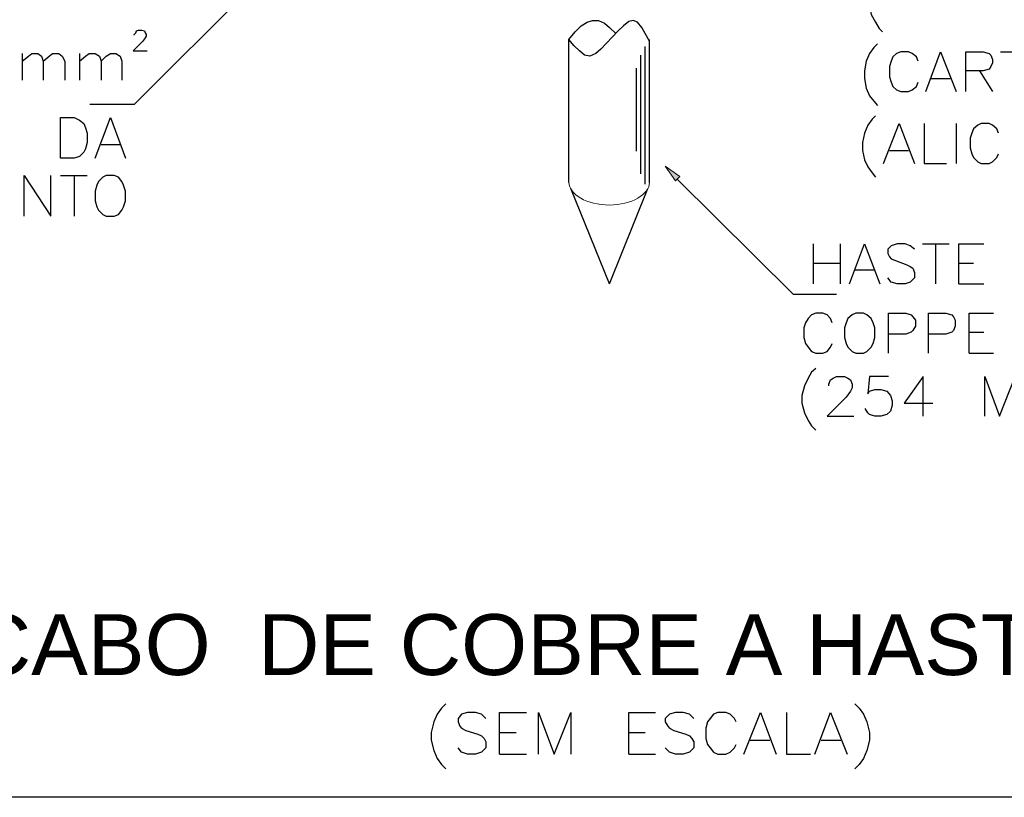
# Model space of a CAD drawing. Header units: millimetres. Extents: x 4477830 to 4478275, y -30323838 to -30323445.
# Tile 20 of 124: x 4477872 to 4477879, y -30323612 to -30323607. Entities that reach past the tile are written whole.
import ezdxf

# ---------------------------------------------------------------- set-up
doc = ezdxf.new("R2010")
doc.units = ezdxf.units.MM
doc.styles.add('textstyle3', font='arial.ttf')

msp = doc.modelspace()

# ---------------------------------------------------------------- hatches: boundary and pattern name
at = {"transparency": 33554560}
msp.add_hatch(color=8, dxfattribs=at).paths.add_polyline_path([(4477876.5267, -30323608.048), (4477876.5558, -30323608.0188), (4477876.4567, -30323607.9489)], flags=0)

# ---------------------------------------------------------------- linework, layer by layer
at = {"color": 18, "true_color": 0x000000}
msp.add_lwpolyline([(4477866.7772, -30323601.6805), (4477885.0457, -30323601.6805), (4477885.0457, -30323612.1997), (4477866.7772, -30323612.1997)], close=True, dxfattribs=at)
at = {"color": 18, "lineweight": 25, "true_color": 0x000000, "flags": 128}
for points in [[(4477877.9203, -30323606.6311), (4477877.8969, -30323606.6602), (4477877.8736, -30323606.6952), (4477877.8445, -30323606.7477), (4477877.8328, -30323606.8118), (4477877.8328, -30323606.8643), (4477877.8445, -30323606.9284), (4477877.8736, -30323606.9809), (4477877.8969, -30323607.0217), (4477877.9203, -30323607.0451)], [(4477872.8823, -30323607.0684), (4477872.8823, -30323607.0626), (4477872.8939, -30323607.0509), (4477872.8998, -30323607.0392), (4477872.9114, -30323607.0334), (4477872.9348, -30323607.0334), (4477872.9523, -30323607.0392), (4477872.9581, -30323607.0509), (4477872.9639, -30323607.0626), (4477872.9639, -30323607.0742), (4477872.9581, -30323607.0859), (4477872.9406, -30323607.1092), (4477872.8765, -30323607.1733), (4477872.9697, -30323607.1733)], [(4477877.8853, -30323607.1267), (4477877.862, -30323607.15), (4477877.8328, -30323607.1908), (4477877.8095, -30323607.2433), (4477877.7978, -30323607.3075), (4477877.7978, -30323607.3599), (4477877.8095, -30323607.4241), (4477877.8328, -30323607.4766), (4477877.862, -30323607.5115), (4477877.8853, -30323607.5407)], [(4477872.1301, -30323607.1908), (4477872.1301, -30323607.3716)], [(4477872.1301, -30323607.2433), (4477872.1709, -30323607.2083), (4477872.1942, -30323607.1908), (4477872.235, -30323607.1908), (4477872.2584, -30323607.2083), (4477872.27, -30323607.2433), (4477872.27, -30323607.3716)], [(4477872.27, -30323607.2433), (4477872.3108, -30323607.2083), (4477872.3342, -30323607.1908), (4477872.375, -30323607.1908), (4477872.3983, -30323607.2083), (4477872.4158, -30323607.2433), (4477872.4158, -30323607.3716)], [(4477872.5149, -30323607.1908), (4477872.5149, -30323607.3716)], [(4477872.5149, -30323607.2433), (4477872.5557, -30323607.2083), (4477872.5791, -30323607.1908), (4477872.6199, -30323607.1908), (4477872.649, -30323607.2083), (4477872.6607, -30323607.2433), (4477872.6607, -30323607.3716)], [(4477872.6607, -30323607.2433), (4477872.6957, -30323607.2083), (4477872.7248, -30323607.1908), (4477872.7598, -30323607.1908), (4477872.789, -30323607.2083), (4477872.8006, -30323607.2433), (4477872.8006, -30323607.3716)], [(4477878.1593, -30323607.2433), (4477878.1477, -30323607.2142), (4477878.1185, -30323607.1908), (4477878.0952, -30323607.1792), (4477878.0427, -30323607.1792), (4477878.0136, -30323607.1908), (4477877.9902, -30323607.2142), (4477877.9786, -30323607.2433), (4477877.9669, -30323607.2783), (4477877.9669, -30323607.3483), (4477877.9786, -30323607.3833), (4477877.9902, -30323607.4124), (4477878.0136, -30323607.4357), (4477878.0427, -30323607.4474), (4477878.0952, -30323607.4474), (4477878.1185, -30323607.4357), (4477878.1477, -30323607.4124), (4477878.1593, -30323607.3833)], [(4477878.2118, -30323607.4474), (4477878.3109, -30323607.1792), (4477878.4159, -30323607.4474)], [(4477878.48, -30323607.4474), (4477878.48, -30323607.1792), (4477878.5967, -30323607.1792), (4477878.6375, -30323607.1908), (4477878.6491, -30323607.2025), (4477878.6608, -30323607.2317), (4477878.6608, -30323607.255), (4477878.6491, -30323607.2783), (4477878.6375, -30323607.2958), (4477878.5967, -30323607.3075), (4477878.48, -30323607.3075)], [(4477878.7133, -30323607.1792), (4477878.894, -30323607.1792)], [(4477878.2468, -30323607.3599), (4477878.3751, -30323607.3599)], [(4477878.5733, -30323607.3075), (4477878.6608, -30323607.4474)], [(4477872.3866, -30323607.8964), (4477872.3866, -30323607.6223), (4477872.4799, -30323607.6223), (4477872.5149, -30323607.6398), (4477872.5441, -30323607.6632), (4477872.5557, -30323607.6923), (4477872.5674, -30323607.7273), (4477872.5674, -30323607.7914), (4477872.5557, -30323607.8323), (4477872.5441, -30323607.8556), (4477872.5149, -30323607.8847), (4477872.4799, -30323607.8964), (4477872.3866, -30323607.8964)], [(4477872.6199, -30323607.8964), (4477872.7248, -30323607.6223), (4477872.824, -30323607.8964)], [(4477877.8736, -30323607.6107), (4477877.8503, -30323607.634), (4477877.8211, -30323607.6748), (4477877.7978, -30323607.7273), (4477877.7862, -30323607.7914), (4477877.7862, -30323607.8439), (4477877.7978, -30323607.9081), (4477877.8211, -30323607.9547), (4477877.8503, -30323607.9955), (4477877.8736, -30323608.0247)], [(4477877.9261, -30323607.9314), (4477878.0311, -30323607.6632), (4477878.136, -30323607.9314)], [(4477878.2002, -30323607.6632), (4477878.2002, -30323607.9314), (4477878.3518, -30323607.9314)], [(4477878.4159, -30323607.6632), (4477878.4159, -30323607.9314)], [(4477878.7016, -30323607.7273), (4477878.69, -30323607.6981), (4477878.6608, -30323607.6748), (4477878.6375, -30323607.6632), (4477878.585, -30323607.6632), (4477878.5617, -30323607.6748), (4477878.5325, -30323607.6981), (4477878.5209, -30323607.7273), (4477878.5092, -30323607.7623), (4477878.5092, -30323607.8264), (4477878.5209, -30323607.8672), (4477878.5325, -30323607.8906), (4477878.5617, -30323607.9197), (4477878.585, -30323607.9314), (4477878.6375, -30323607.9314), (4477878.6608, -30323607.9197), (4477878.69, -30323607.8906), (4477878.7016, -30323607.8672)], [(4477872.6607, -30323607.8031), (4477872.789, -30323607.8031)], [(4477877.9669, -30323607.8439), (4477878.0952, -30323607.8439)], [(4477872.1417, -30323608.2871), (4477872.1417, -30323608.013), (4477872.3225, -30323608.2871), (4477872.3225, -30323608.013)], [(4477872.3866, -30323608.013), (4477872.5674, -30323608.013)], [(4477872.4799, -30323608.013), (4477872.4799, -30323608.2871)], [(4477872.6957, -30323608.013), (4477872.6724, -30323608.0247), (4477872.6432, -30323608.0538), (4477872.6315, -30323608.0772), (4477872.6199, -30323608.118), (4477872.6199, -30323608.1821), (4477872.6315, -30323608.2229), (4477872.6432, -30323608.2463), (4477872.6724, -30323608.2754), (4477872.6957, -30323608.2871), (4477872.7482, -30323608.2871), (4477872.7773, -30323608.2754), (4477872.8006, -30323608.2463), (4477872.8123, -30323608.2229), (4477872.824, -30323608.1821), (4477872.824, -30323608.118), (4477872.8123, -30323608.0772), (4477872.8006, -30323608.0538), (4477872.7773, -30323608.0247), (4477872.7482, -30323608.013), (4477872.6957, -30323608.013)], [(4477877.4538, -30323608.4737), (4477877.4538, -30323608.7419)], [(4477877.6345, -30323608.4737), (4477877.6345, -30323608.7419)], [(4477877.6987, -30323608.7419), (4477877.7978, -30323608.4737), (4477877.9028, -30323608.7419)], [(4477878.136, -30323608.5086), (4477878.1069, -30323608.4853), (4477878.0719, -30323608.4737), (4477878.0194, -30323608.4737), (4477877.9786, -30323608.4853), (4477877.9553, -30323608.5086), (4477877.9553, -30323608.5378), (4477877.9669, -30323608.5611), (4477877.9786, -30323608.5728), (4477878.0077, -30323608.5845), (4477878.0835, -30323608.6136), (4477878.1069, -30323608.6253), (4477878.1244, -30323608.6369), (4477878.136, -30323608.6661), (4477878.136, -30323608.7011), (4477878.1069, -30323608.7302), (4477878.0719, -30323608.7419), (4477878.0194, -30323608.7419), (4477877.9786, -30323608.7302), (4477877.9553, -30323608.7011)], [(4477878.1885, -30323608.4737), (4477878.3693, -30323608.4737)], [(4477878.276, -30323608.4737), (4477878.276, -30323608.7419)], [(4477878.4334, -30323608.7419), (4477878.4334, -30323608.4737), (4477878.6025, -30323608.4737)], [(4477877.4538, -30323608.6019), (4477877.6345, -30323608.6019)], [(4477878.4334, -30323608.6019), (4477878.5325, -30323608.6019)], [(4477877.7337, -30323608.6486), (4477877.862, -30323608.6486)], [(4477878.4334, -30323608.7419), (4477878.6025, -30323608.7419)], [(4477877.5821, -30323609.0043), (4477877.5704, -30323608.9751), (4477877.5471, -30323608.9518), (4477877.5179, -30323608.9401), (4477877.4713, -30323608.9401), (4477877.4421, -30323608.9518), (4477877.4188, -30323608.9751), (4477877.4013, -30323609.0043), (4477877.3896, -30323609.0393), (4477877.3896, -30323609.1034), (4477877.4013, -30323609.1442), (4477877.4188, -30323609.1676), (4477877.4421, -30323609.1967), (4477877.4713, -30323609.2084), (4477877.5179, -30323609.2084), (4477877.5471, -30323609.1967), (4477877.5704, -30323609.1676), (4477877.5821, -30323609.1442)], [(4477877.7395, -30323608.9401), (4477877.7162, -30323608.9518), (4477877.687, -30323608.9751), (4477877.6754, -30323609.0043), (4477877.6637, -30323609.0393), (4477877.6637, -30323609.1034), (4477877.6754, -30323609.1442), (4477877.687, -30323609.1676), (4477877.7162, -30323609.1967), (4477877.7395, -30323609.2084), (4477877.792, -30323609.2084), (4477877.8153, -30323609.1967), (4477877.8445, -30323609.1676), (4477877.8561, -30323609.1442), (4477877.8678, -30323609.1034), (4477877.8678, -30323609.0393), (4477877.8561, -30323609.0043), (4477877.8445, -30323608.9751), (4477877.8153, -30323608.9518), (4477877.792, -30323608.9401), (4477877.7395, -30323608.9401)], [(4477877.9611, -30323609.2084), (4477877.9611, -30323608.9401), (4477878.0777, -30323608.9401), (4477878.1127, -30323608.9518), (4477878.1244, -30323608.9635), (4477878.1418, -30323608.9868), (4477878.1418, -30323609.0276), (4477878.1244, -30323609.0568), (4477878.1127, -30323609.0684), (4477878.0777, -30323609.0801), (4477877.9611, -30323609.0801)], [(4477878.2293, -30323609.2084), (4477878.2293, -30323608.9401), (4477878.3459, -30323608.9401), (4477878.3867, -30323608.9518), (4477878.3984, -30323608.9635), (4477878.4101, -30323608.9868), (4477878.4101, -30323609.0276), (4477878.3984, -30323609.0568), (4477878.3867, -30323609.0684), (4477878.3459, -30323609.0801), (4477878.2293, -30323609.0801)], [(4477878.5034, -30323609.2084), (4477878.5034, -30323608.9401), (4477878.6666, -30323608.9401)], [(4477878.5034, -30323609.0684), (4477878.6025, -30323609.0684)], [(4477878.5034, -30323609.2084), (4477878.6666, -30323609.2084)], [(4477877.4713, -30323609.3133), (4477877.4421, -30323609.3366), (4477877.4188, -30323609.3775), (4477877.3955, -30323609.4299), (4477877.378, -30323609.4941), (4477877.378, -30323609.5466), (4477877.3955, -30323609.6107), (4477877.4188, -30323609.6632), (4477877.4421, -30323609.6982), (4477877.4713, -30323609.7273)], [(4477877.5587, -30323609.4299), (4477877.5587, -30323609.4183), (4477877.5704, -30323609.3891), (4477877.5879, -30323609.3775), (4477877.6112, -30323609.3658), (4477877.6637, -30323609.3658), (4477877.687, -30323609.3775), (4477877.7045, -30323609.3891), (4477877.7162, -30323609.4183), (4477877.7162, -30323609.4416), (4477877.7045, -30323609.4649), (4477877.6754, -30323609.5057), (4477877.5471, -30323609.634), (4477877.7278, -30323609.634)], [(4477877.9611, -30323609.3658), (4477877.8328, -30323609.3658), (4477877.8211, -30323609.4824), (4477877.8328, -30323609.4649), (4477877.8678, -30323609.4533), (4477877.9086, -30323609.4533), (4477877.9494, -30323609.4649), (4477877.9727, -30323609.4941), (4477877.9844, -30323609.5291), (4477877.9844, -30323609.5582), (4477877.9727, -30323609.599), (4477877.9494, -30323609.6224), (4477877.9086, -30323609.634), (4477877.8678, -30323609.634), (4477877.8328, -30323609.6224), (4477877.8211, -30323609.6107), (4477877.8036, -30323609.5816)], [(4477878.1943, -30323609.634), (4477878.1943, -30323609.3658), (4477878.066, -30323609.5466), (4477878.2585, -30323609.5466)], [(4477878.6083, -30323609.634), (4477878.6083, -30323609.3658), (4477878.7075, -30323609.634), (4477878.8124, -30323609.3658), (4477878.8124, -30323609.634)], [(4477874.9814, -30323611.5699), (4477874.9523, -30323611.5991), (4477874.9231, -30323611.6399), (4477874.8998, -30323611.6924), (4477874.8823, -30323611.7623), (4477874.8823, -30323611.8148), (4477874.8998, -30323611.8848), (4477874.9231, -30323611.9373), (4477874.9523, -30323611.9781), (4477874.9814, -30323612.0072)], [(4477877.7337, -30323611.5699), (4477877.7628, -30323611.5991), (4477877.792, -30323611.6399), (4477877.8153, -30323611.6924), (4477877.8328, -30323611.7623), (4477877.8328, -30323611.8148), (4477877.8153, -30323611.8848), (4477877.792, -30323611.9373), (4477877.7628, -30323611.9781), (4477877.7337, -30323612.0072)], [(4477875.2497, -30323611.669), (4477875.2205, -30323611.6399), (4477875.1797, -30323611.6282), (4477875.1272, -30323611.6282), (4477875.0864, -30323611.6399), (4477875.0631, -30323611.669), (4477875.0631, -30323611.6924), (4477875.0747, -30323611.7215), (4477875.0864, -30323611.7332), (4477875.1156, -30323611.7507), (4477875.1972, -30323611.774), (4477875.2205, -30323611.7857), (4477875.238, -30323611.8032), (4477875.2497, -30323611.8265), (4477875.2497, -30323611.8673), (4477875.2205, -30323611.8965), (4477875.1797, -30323611.9081), (4477875.1272, -30323611.9081), (4477875.0864, -30323611.8965), (4477875.0631, -30323611.8673)], [(4477875.343, -30323611.9081), (4477875.343, -30323611.6282), (4477875.5237, -30323611.6282)], [(4477875.6054, -30323611.9081), (4477875.6054, -30323611.6282), (4477875.7103, -30323611.9081), (4477875.8211, -30323611.6282), (4477875.8211, -30323611.9081)], [(4477876.2118, -30323611.9081), (4477876.2118, -30323611.6282), (4477876.3925, -30323611.6282)], [(4477876.6491, -30323611.669), (4477876.62, -30323611.6399), (4477876.5791, -30323611.6282), (4477876.5267, -30323611.6282), (4477876.4858, -30323611.6399), (4477876.4567, -30323611.669), (4477876.4567, -30323611.6924), (4477876.4742, -30323611.7215), (4477876.4858, -30323611.7332), (4477876.515, -30323611.7507), (4477876.5966, -30323611.774), (4477876.62, -30323611.7857), (4477876.6374, -30323611.8032), (4477876.6491, -30323611.8265), (4477876.6491, -30323611.8673), (4477876.62, -30323611.8965), (4477876.5791, -30323611.9081), (4477876.5267, -30323611.9081), (4477876.4858, -30323611.8965), (4477876.4567, -30323611.8673)], [(4477876.9348, -30323611.6924), (4477876.9232, -30323611.669), (4477876.894, -30323611.6399), (4477876.8649, -30323611.6282), (4477876.8124, -30323611.6282), (4477876.7832, -30323611.6399), (4477876.7599, -30323611.669), (4477876.7424, -30323611.6924), (4477876.7307, -30323611.7332), (4477876.7307, -30323611.8032), (4477876.7424, -30323611.844), (4477876.7599, -30323611.8673), (4477876.7832, -30323611.8965), (4477876.8124, -30323611.9081), (4477876.8649, -30323611.9081), (4477876.894, -30323611.8965), (4477876.9232, -30323611.8673), (4477876.9348, -30323611.844)], [(4477876.9873, -30323611.9081), (4477877.0981, -30323611.6282), (4477877.2031, -30323611.9081)], [(4477877.273, -30323611.6282), (4477877.273, -30323611.9081), (4477877.4363, -30323611.9081)], [(4477877.4654, -30323611.9081), (4477877.5704, -30323611.6282), (4477877.6812, -30323611.9081)], [(4477875.343, -30323611.7623), (4477875.4538, -30323611.7623)], [(4477876.2118, -30323611.7623), (4477876.3226, -30323611.7623)], [(4477877.0281, -30323611.8148), (4477877.1622, -30323611.8148)], [(4477877.5063, -30323611.8148), (4477877.6404, -30323611.8148)], [(4477875.343, -30323611.9081), (4477875.5237, -30323611.9081)], [(4477876.2118, -30323611.9081), (4477876.3925, -30323611.9081)], [(4477875.9086, -30323612.1997), (4477875.9086, -30323612.1997)]]:
    msp.add_lwpolyline(points, dxfattribs=at)
at = {"color": 8, "lineweight": 25, "flags": 128}
for points in [[(4477872.8823, -30323607.5349), (4477873.6578, -30323606.7593)], [(4477876.3226, -30323608.0713), (4477876.3226, -30323607.1442)], [(4477876.2934, -30323608.0014), (4477876.2934, -30323607.2025)], [(4477876.2643, -30323607.8497), (4477876.2643, -30323607.29)], [(4477872.8823, -30323607.5349), (4477872.5849, -30323607.5349)], [(4477877.3197, -30323608.8119), (4477876.5383, -30323608.0363)], [(4477877.3197, -30323608.8119), (4477877.6112, -30323608.8119)], [(4477872.41, -30323612.1997), (4477872.41, -30323612.1997)], [(4477875.0339, -30323612.1997), (4477873.2846, -30323612.1997)], [(4477878.5325, -30323612.1997), (4477876.7832, -30323612.1997)]]:
    msp.add_lwpolyline(points, dxfattribs=at)
at = {"color": 3, "lineweight": 25, "flags": 128}
for points in [[(4477876.3517, -30323607.1092), (4477876.3226, -30323607.0567), (4477876.2992, -30323607.0159), (4477876.2701, -30323606.9809), (4477876.2409, -30323606.9693), (4477876.2118, -30323606.9751), (4477876.1768, -30323607.0042), (4477876.1418, -30323607.0392), (4477876.101, -30323607.0801), (4477876.0252, -30323607.1617), (4477875.9902, -30323607.1908), (4477875.9494, -30323607.2083), (4477875.9144, -30323607.2025), (4477875.8794, -30323607.1733), (4477875.8444, -30323607.1384), (4477875.8094, -30323607.0975), (4477875.8503, -30323607.0451), (4477875.8911, -30323607.0042), (4477875.9319, -30323606.9809), (4477875.9669, -30323606.9693), (4477876.0077, -30323606.9693), (4477876.0485, -30323606.9868), (4477876.0835, -30323607.0159), (4477876.1243, -30323607.0567)], [(4477875.8094, -30323608.0597), (4477875.8094, -30323607.0975)], [(4477876.3517, -30323608.0597), (4477876.3517, -30323607.0975)], [(4477876.0835, -30323608.7419), (4477875.8211, -30323608.1005)], [(4477876.0835, -30323608.7419), (4477876.3401, -30323608.1005)]]:
    msp.add_lwpolyline(points, dxfattribs=at)
at = {"color": 8, "lineweight": 0, "flags": 128}
msp.add_lwpolyline([(4477876.5267, -30323608.048), (4477876.5558, -30323608.0188), (4477876.4567, -30323607.9489), (4477876.5267, -30323608.048)], dxfattribs=at)
at = {"color": 3, "lineweight": 0}
for points in [[(4477875.8095, -30323608.0567), (4477875.8095, -30323608.1421), (4477875.9308, -30323608.2113), (4477876.0806, -30323608.2113)], [(4477876.0806, -30323608.2113), (4477876.2303, -30323608.2113), (4477876.3517, -30323608.1421), (4477876.3517, -30323608.0567)]]:
    msp.add_open_spline(points, degree=3, dxfattribs=at)

# ---------------------------------------------------------------- texts
at = {"color": 18, "true_color": 0x000000, "style": 'textstyle3'}
msp.add_text('CONEXÃO DO CABO  DE COBRE A HASTE DE ATERRAMENTO', height=0.40971, dxfattribs=at).set_placement((4477867.7379, -30323611.3763))

doc.saveas('drawing.dxf')
